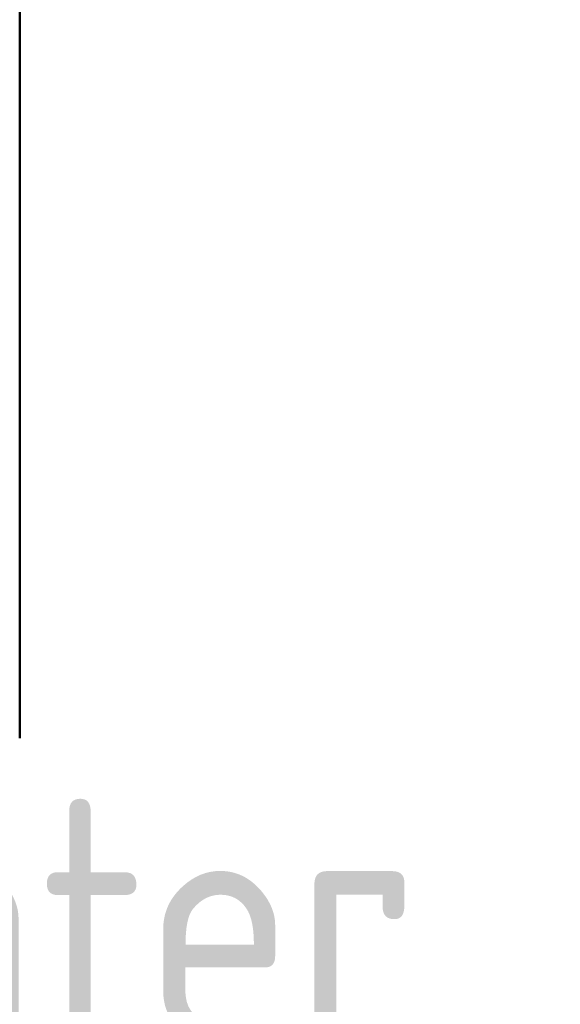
# Model space of a CAD drawing. Header units: millimetres. Extents: x -125 to 25178, y 4748 to 39091.
# Tile 15 of 98: x 11198 to 11477, y 35668 to 36175. Entities that reach past the tile are written whole.
import ezdxf

# ---------------------------------------------------------------- set-up
doc = ezdxf.new("R2010")
doc.units = ezdxf.units.MM
for name, color, linetype, lineweight in [('A-PART-____-MCUT', 2, 'Continuous', 50), ('A-PART-____-OTLN', 2, 'Continuous', 20), ('A-WALL-____-MCUT', 113, 'Continuous', 50), ('A-WALL-____-OTLN', 113, 'Continuous', 20), ('M-EQPM-___-IDEN', 50, 'Continuous', 20)]:
    doc.layers.add(name, color=color, linetype=linetype, lineweight=lineweight)
doc.styles.add('GOST Common_1', font='GOST_Common.ttf', dxfattribs={"width": 0.9, "height": 125})

# ---------------------------------------------------------------- blocks, each defined once
blk = doc.blocks.new('Прямая форма - Masonry Block - Structural-612727-В_Этаж 03_Отопление')
at = {"layer": 'A-WALL-____-MCUT', "color": 9}
blk.add_line((1247.79, 100), (4120, 100), dxfattribs=at)
blk = doc.blocks.new('Прямая форма - SW - 004-612731-В_Этаж 03_Отопление')
blk.add_blockref('Прямая форма - Masonry Block - Structural-612727-В_Этаж 03_Отопление', (0, 0))
blk = doc.blocks.new('Family - Masonry Block - Structural-612733-В_Этаж 03_Отопление')
at = {"layer": 'A-PART-____-MCUT', "color": 9}
blk.add_line((1247.79, 100), (4120, 100), dxfattribs=at)
blk = doc.blocks.new('V line_ifc_RVT-1-В_Этаж 03_Отопление')
at = {"layer": 'A-PART-____-OTLN', "color": 253, "lineweight": 20, "rotation": 270}
blk.add_blockref('Family - Masonry Block - Structural-612733-В_Этаж 03_Отопление', (27023.24, 38987.63), dxfattribs=at)
at = {"layer": 'A-WALL-____-OTLN', "color": 253, "lineweight": 20, "rotation": 270}
blk.add_blockref('Прямая форма - SW - 004-612731-В_Этаж 03_Отопление', (27023.24, 38987.63), dxfattribs=at)

msp = doc.modelspace()

# ---------------------------------------------------------------- block references
at = {"lineweight": 9}
msp.add_blockref('V line_ifc_RVT-1-В_Этаж 03_Отопление', (-15924.78, 0), dxfattribs=at)

# ---------------------------------------------------------------- next in the draw order: texts
at = {"layer": 'M-EQPM-___-IDEN', "lineweight": 9, "insert": (10528.88, 35773.65), "char_height": 125, "width": 1082.2781, "attachment_point": 1, "style": 'GOST Common_1', "bg_fill": 3, "box_fill_scale": 1.25, "bg_fill_color": 256, "bg_fill_true_color": 13158600, "bg_fill_transparency": 0}
msp.add_mtext('Towel heater', dxfattribs=at)

doc.saveas('drawing.dxf')
